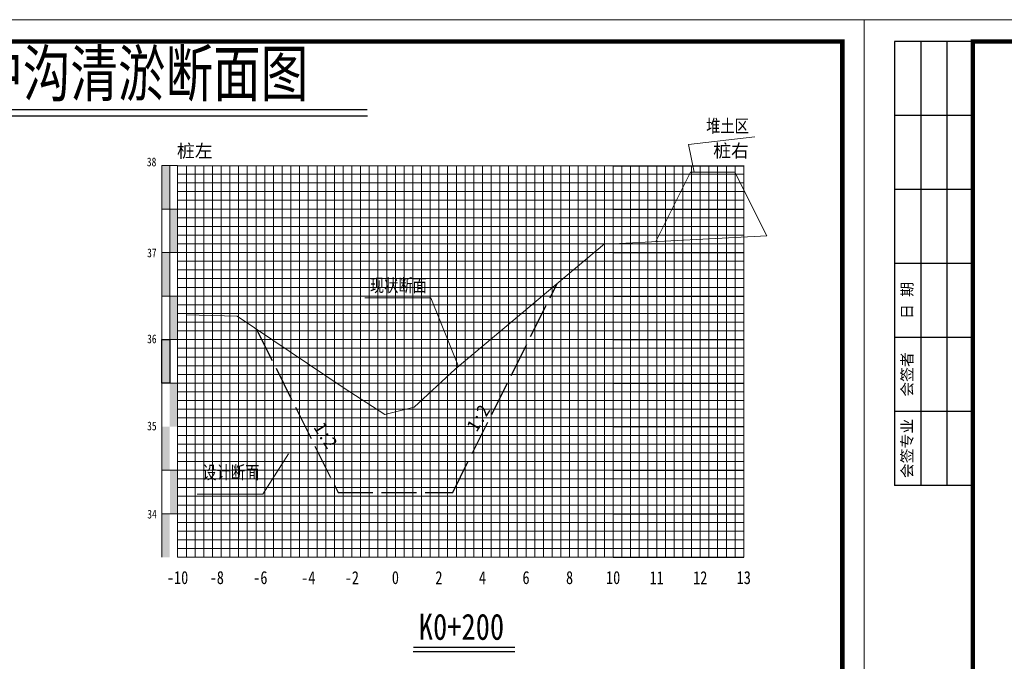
# Model space of a CAD drawing. Header units: millimetres. Extents: x -1851 to 142262423, y -629789 to 22327943.
# Tile 24 of 69: x 35787 to 36013, y 3871 to 4018. Entities that reach past the tile are written whole.
import ezdxf
from ezdxf.enums import TextEntityAlignment as Align

# ---------------------------------------------------------------- set-up
doc = ezdxf.new("R2010")
doc.units = ezdxf.units.MM
doc.linetypes.add('4415', pattern=[5, 4, -1])
for name, color, linetype, lineweight in [('2', 61, 'Continuous', 30), ('3', 8, 'Continuous', 5), ('dmx', 7, 'Continuous', 15)]:
    doc.layers.add(name, color=color, linetype=linetype, lineweight=lineweight)
doc.layers.add('DIMTEX', color=7, linetype='Continuous')
doc.layers.add('断面', color=7, linetype='Continuous')
doc.styles.add('STYLE2', font='txt', dxfattribs={"width": 0.8})
doc.styles.add('仿宋体', font='FangSong_GB2312.ttf', dxfattribs={"width": 0.8})
doc.styles.add('宋体', font='txt', dxfattribs={"height": 3.5})
doc.styles.add('等线体', font='simhei.ttf')

# ---------------------------------------------------------------- blocks, each defined once
blk = doc.blocks.new('tk')
at = {"lineweight": 0}
for p, q in [((6838.597780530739, 842.2295714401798), (6838.597780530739, 1139.229571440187)), ((6838.597780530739, 1139.229571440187), (7258.597780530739, 1139.229571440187)), ((7258.597780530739, 1139.229571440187), (7258.597780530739, 842.2295714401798))]:
    blk.add_line(p, q, dxfattribs=at)
for p, q in [((6863.597780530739, 1134.229571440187), (6845.597780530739, 1134.229571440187)), ((6845.597780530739, 1134.229571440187), (6845.597780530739, 1032.229571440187)), ((6851.597780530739, 1134.229571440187), (6851.597780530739, 1032.229571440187)), ((6857.597780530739, 1134.229571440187), (6857.597780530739, 1032.229571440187)), ((6863.597780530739, 1117.229571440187), (6845.597780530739, 1117.229571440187)), ((6863.597780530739, 1100.229571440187), (6845.597780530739, 1100.229571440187)), ((6863.597780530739, 1083.229571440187), (6845.597780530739, 1083.229571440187)), ((6863.597780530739, 1066.229571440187), (6845.597780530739, 1066.229571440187)), ((6863.597780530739, 1049.229571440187), (6845.597780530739, 1049.229571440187)), ((6863.597780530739, 1032.229571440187), (6845.597780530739, 1032.229571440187))]:
    blk.add_line(p, q)
at = {"lineweight": 0, "const_width": 1}
blk.add_lwpolyline([(6863.597780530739, 1134.229571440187), (7253.597780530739, 1134.229571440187), (7253.597780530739, 847.2295714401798), (6863.597780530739, 847.2295714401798)], close=True, dxfattribs=at)
at = {"char_height": 2.5, "attachment_point": 5, "rotation": 90, "style": '宋体'}
for s, insert in [('日 期', (6848.597780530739, 1074.729571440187)), ('会签者', (6848.597780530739, 1057.729571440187)), ('会签专业', (6848.597780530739, 1040.729571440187))]:
    blk.add_mtext(s, dxfattribs=dict(at, insert=insert))

msp = doc.modelspace()

# ---------------------------------------------------------------- hatches: boundary and pattern name
at = {"linetype": 'Continuous'}
for points in [[(35819.65106367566, 3984.593848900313), (35821.4510636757, 3984.593848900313), (35821.4510636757, 3974.593848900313), (35819.65106367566, 3974.593848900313)], [(35821.4510636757, 3974.593848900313), (35823.25106367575, 3974.593848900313), (35823.25106367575, 3964.593848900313), (35821.4510636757, 3964.593848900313)], [(35819.65106367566, 3964.593848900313), (35821.4510636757, 3964.593848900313), (35821.4510636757, 3954.593848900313), (35819.65106367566, 3954.593848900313)], [(35821.4510636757, 3954.593848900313), (35823.25106367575, 3954.593848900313), (35823.25106367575, 3944.593848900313), (35821.4510636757, 3944.593848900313)], [(35819.65106367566, 3944.593848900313), (35821.4510636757, 3944.593848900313), (35821.4510636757, 3934.593848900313), (35819.65106367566, 3934.593848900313)], [(35821.4510636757, 3934.593848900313), (35823.25106367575, 3934.593848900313), (35823.25106367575, 3924.593848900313), (35821.4510636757, 3924.593848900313)], [(35819.65106367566, 3924.593848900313), (35821.4510636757, 3924.593848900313), (35821.4510636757, 3914.593848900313), (35819.65106367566, 3914.593848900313)], [(35821.45742443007, 3914.618574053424), (35823.25742443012, 3914.618574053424), (35823.25742443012, 3904.618574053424), (35821.45742443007, 3904.618574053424)], [(35819.65106367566, 3904.589784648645), (35821.4510636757, 3904.589784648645), (35821.4510636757, 3894.589784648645), (35819.65106367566, 3894.589784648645)]]:
    msp.add_hatch(color=7, dxfattribs=at).paths.add_polyline_path(points)

# ---------------------------------------------------------------- linework, layer by layer
at = {"color": 1, "linetype": '4415', "lineweight": 30, "ltscale": 2}
for p, q in [((35886.41422864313, 3909.500227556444), (35910.40075536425, 3957.473280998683)), ((35841.36249881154, 3946.938850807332), (35860.08181043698, 3909.500227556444)), ((35860.08181043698, 3909.500227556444), (35886.41422864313, 3909.500227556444))]:
    msp.add_line(p, q, dxfattribs=at)
at = {"linetype": 'Continuous', "lineweight": 20, "flags": 128}
for points in [[(35941.87400687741, 3983.056604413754), (35940.59007674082, 3989.421511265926), (35955.79354045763, 3991.199455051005)], [(35887.75000336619, 3938.433479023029), (35881.40406549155, 3954.208509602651), (35866.25267580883, 3954.182197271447)], [(35848.68616910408, 3918.329074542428), (35842.84532138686, 3909.093924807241), (35827.69393170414, 3909.067612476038)]]:
    msp.add_lwpolyline(points, dxfattribs=at)
at = {"linetype": 'Continuous', "flags": 128}
msp.add_lwpolyline([(35819.65106367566, 3944.593848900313), (35821.4510636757, 3944.593848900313), (35821.4510636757, 3934.593848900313), (35819.65106367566, 3934.593848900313)], close=True, dxfattribs=at)
at = {"layer": '2', "color": 7, "lineweight": 15}
for points in [[(35823.25106367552, 3984.527748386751), (35923.25106367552, 3984.527748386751)], [(35833.25106367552, 3984.593848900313), (35833.25106367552, 3894.593848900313)], [(35843.25106367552, 3984.593848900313), (35843.25106367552, 3894.593848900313)], [(35853.25106367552, 3984.593848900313), (35853.25106367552, 3894.593848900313)], [(35863.25106367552, 3984.593848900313), (35863.25106367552, 3894.593848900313)], [(35883.25106367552, 3984.593848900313), (35883.25106367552, 3894.593848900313)], [(35893.25106367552, 3984.593848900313), (35893.25106367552, 3894.593848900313)], [(35903.25106367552, 3984.593848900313), (35903.25106367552, 3894.593848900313)], [(35913.25106367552, 3984.593848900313), (35913.25106367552, 3894.593848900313)], [(35923.25106367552, 3984.593848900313), (35923.25106367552, 3894.593848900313)], [(35933.25106367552, 3984.593848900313), (35933.25106367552, 3894.593848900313)], [(35943.25106367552, 3984.593848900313), (35943.25106367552, 3894.593848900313)], [(35953.25106367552, 3984.593848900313), (35953.25106367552, 3894.593848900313)], [(35823.25106367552, 3974.593848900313), (35923.25106367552, 3974.593848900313)], [(35823.25106367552, 3964.593848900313), (35923.25106367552, 3964.593848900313)], [(35823.25106367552, 3954.593848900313), (35923.25106367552, 3954.593848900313)], [(35823.25106367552, 3944.593848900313), (35923.25106367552, 3944.593848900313)], [(35823.25106367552, 3924.593848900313), (35923.25106367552, 3924.593848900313)], [(35823.25106367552, 3894.593848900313), (35923.25106367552, 3894.593848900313)]]:
    msp.add_lwpolyline(points, dxfattribs=at)
at = {"layer": '2', "color": 3, "lineweight": 15}
msp.add_lwpolyline([(35873.25106367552, 3984.593848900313), (35873.25106367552, 3894.593848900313)], dxfattribs=at)
at = {"layer": '2', "color": 7, "lineweight": 15, "flags": 128}
msp.add_lwpolyline([(35823.25106367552, 3934.593848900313), (35923.25106367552, 3934.593848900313)], dxfattribs=at)
at = {"layer": '2', "color": 0, "lineweight": 15}
for points in [[(35823.25106367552, 3914.593848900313), (35923.25106367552, 3914.593848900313)], [(35823.25106367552, 3904.593848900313), (35923.25106367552, 3904.593848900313)]]:
    msp.add_lwpolyline(points, dxfattribs=at)
at = {"layer": '3', "lineweight": 5}
for p, q in [((35923.25106367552, 3982.593848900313), (35943.25106367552, 3982.593848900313)), ((35943.25106367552, 3982.593848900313), (35953.25106367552, 3982.593848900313)), ((35923.25106367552, 3980.593848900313), (35943.25106367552, 3980.593848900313)), ((35943.25106367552, 3980.593848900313), (35953.25106367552, 3980.593848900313)), ((35923.25106367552, 3978.593848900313), (35943.25106367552, 3978.593848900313)), ((35943.25106367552, 3978.593848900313), (35953.25106367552, 3978.593848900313)), ((35923.25106367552, 3976.593848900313), (35943.25106367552, 3976.593848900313)), ((35943.25106367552, 3976.593848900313), (35953.25106367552, 3976.593848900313)), ((35923.25106367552, 3972.593848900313), (35943.25106367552, 3972.593848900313)), ((35943.25106367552, 3972.593848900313), (35953.25106367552, 3972.593848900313)), ((35923.25106367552, 3970.593848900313), (35943.25106367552, 3970.593848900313)), ((35943.25106367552, 3970.593848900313), (35953.25106367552, 3970.593848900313)), ((35923.25106367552, 3968.593848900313), (35943.25106367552, 3968.593848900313)), ((35943.25106367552, 3968.593848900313), (35953.25106367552, 3968.593848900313)), ((35923.25106367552, 3966.593848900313), (35943.25106367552, 3966.593848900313)), ((35943.25106367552, 3966.593848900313), (35953.25106367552, 3966.593848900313)), ((35923.25106367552, 3962.593848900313), (35943.25106367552, 3962.593848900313)), ((35943.25106367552, 3962.593848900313), (35953.25106367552, 3962.593848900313)), ((35923.25106367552, 3960.593848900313), (35943.25106367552, 3960.593848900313)), ((35943.25106367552, 3960.593848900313), (35953.25106367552, 3960.593848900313)), ((35923.25106367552, 3958.593848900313), (35943.25106367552, 3958.593848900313)), ((35943.25106367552, 3958.593848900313), (35953.25106367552, 3958.593848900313)), ((35923.25106367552, 3956.593848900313), (35943.25106367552, 3956.593848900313)), ((35943.25106367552, 3956.593848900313), (35953.25106367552, 3956.593848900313)), ((35923.25106367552, 3952.593848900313), (35943.25106367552, 3952.593848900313)), ((35943.25106367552, 3952.593848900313), (35953.25106367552, 3952.593848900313)), ((35923.25106367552, 3950.593848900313), (35943.25106367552, 3950.593848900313)), ((35943.25106367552, 3950.593848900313), (35953.25106367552, 3950.593848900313)), ((35923.25106367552, 3948.593848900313), (35943.25106367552, 3948.593848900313)), ((35943.25106367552, 3948.593848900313), (35953.25106367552, 3948.593848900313)), ((35923.25106367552, 3946.593848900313), (35943.25106367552, 3946.593848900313)), ((35943.25106367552, 3946.593848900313), (35953.25106367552, 3946.593848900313)), ((35923.25106367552, 3942.593848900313), (35943.25106367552, 3942.593848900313)), ((35943.25106367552, 3942.593848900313), (35953.25106367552, 3942.593848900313)), ((35923.25106367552, 3940.593848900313), (35943.25106367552, 3940.593848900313)), ((35943.25106367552, 3940.593848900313), (35953.25106367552, 3940.593848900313)), ((35923.25106367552, 3938.593848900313), (35943.25106367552, 3938.593848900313)), ((35923.25106367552, 3936.593848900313), (35943.25106367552, 3936.593848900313)), ((35943.25106367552, 3938.593848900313), (35953.25106367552, 3938.593848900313)), ((35943.25106367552, 3936.593848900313), (35953.25106367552, 3936.593848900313)), ((35923.25106367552, 3932.593848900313), (35943.25106367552, 3932.593848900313)), ((35943.25106367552, 3932.593848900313), (35953.25106367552, 3932.593848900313)), ((35923.25106367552, 3930.593848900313), (35943.25106367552, 3930.593848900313)), ((35943.25106367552, 3930.593848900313), (35953.25106367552, 3930.593848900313)), ((35923.25106367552, 3928.593848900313), (35943.25106367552, 3928.593848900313)), ((35943.25106367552, 3928.593848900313), (35953.25106367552, 3928.593848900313)), ((35923.25106367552, 3926.593848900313), (35943.25106367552, 3926.593848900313)), ((35943.25106367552, 3926.593848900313), (35953.25106367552, 3926.593848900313)), ((35923.25106367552, 3922.593848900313), (35943.25106367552, 3922.593848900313)), ((35923.25106367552, 3920.593848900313), (35943.25106367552, 3920.593848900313)), ((35943.25106367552, 3922.593848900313), (35953.25106367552, 3922.593848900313)), ((35943.25106367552, 3920.593848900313), (35953.25106367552, 3920.593848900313)), ((35923.25106367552, 3918.593848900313), (35943.25106367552, 3918.593848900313)), ((35943.25106367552, 3918.593848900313), (35953.25106367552, 3918.593848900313)), ((35923.25106367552, 3916.593848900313), (35943.25106367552, 3916.593848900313)), ((35943.25106367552, 3916.593848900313), (35953.25106367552, 3916.593848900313)), ((35923.25106367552, 3912.593848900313), (35943.25106367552, 3912.593848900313)), ((35943.25106367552, 3912.593848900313), (35953.25106367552, 3912.593848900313)), ((35923.25106367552, 3910.593848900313), (35943.25106367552, 3910.593848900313)), ((35943.25106367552, 3910.593848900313), (35953.25106367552, 3910.593848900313)), ((35923.25106367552, 3908.593848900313), (35943.25106367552, 3908.593848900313)), ((35943.25106367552, 3908.593848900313), (35953.25106367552, 3908.593848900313)), ((35923.25106367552, 3906.593848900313), (35943.25106367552, 3906.593848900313)), ((35943.25106367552, 3906.593848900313), (35953.25106367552, 3906.593848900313)), ((35923.25106367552, 3902.593848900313), (35943.25106367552, 3902.593848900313)), ((35943.25106367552, 3902.593848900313), (35953.25106367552, 3902.593848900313)), ((35923.25106367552, 3900.593848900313), (35943.25106367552, 3900.593848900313)), ((35943.25106367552, 3900.593848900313), (35953.25106367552, 3900.593848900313)), ((35923.25106367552, 3898.593848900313), (35943.25106367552, 3898.593848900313)), ((35943.25106367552, 3898.593848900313), (35953.25106367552, 3898.593848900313)), ((35923.25106367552, 3896.593848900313), (35943.25106367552, 3896.593848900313)), ((35943.25106367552, 3896.593848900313), (35953.25106367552, 3896.593848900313))]:
    msp.add_line(p, q, dxfattribs=at)
for points in [[(35825.25106367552, 3984.593848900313), (35825.25106367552, 3894.593848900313)], [(35827.25106367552, 3984.593848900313), (35827.25106367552, 3894.593848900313)], [(35829.25106367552, 3984.593848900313), (35829.25106367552, 3894.593848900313)], [(35831.25106367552, 3984.593848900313), (35831.25106367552, 3894.593848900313)], [(35835.25106367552, 3984.593848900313), (35835.25106367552, 3894.593848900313)], [(35837.25106367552, 3984.593848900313), (35837.25106367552, 3894.593848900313)], [(35839.25106367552, 3984.593848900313), (35839.25106367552, 3894.593848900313)], [(35841.25106367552, 3984.593848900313), (35841.25106367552, 3894.593848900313)], [(35845.25106367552, 3984.593848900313), (35845.25106367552, 3894.593848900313)], [(35847.25106367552, 3984.593848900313), (35847.25106367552, 3894.593848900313)], [(35849.25106367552, 3984.593848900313), (35849.25106367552, 3894.593848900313)], [(35851.25106367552, 3984.593848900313), (35851.25106367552, 3894.593848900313)], [(35855.25106367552, 3984.593848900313), (35855.25106367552, 3894.593848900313)], [(35857.25106367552, 3984.593848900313), (35857.25106367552, 3894.593848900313)], [(35859.25106367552, 3984.593848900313), (35859.25106367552, 3894.593848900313)], [(35861.25106367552, 3984.593848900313), (35861.25106367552, 3894.593848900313)], [(35865.25106367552, 3984.593848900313), (35865.25106367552, 3894.593848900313)], [(35867.25106367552, 3984.593848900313), (35867.25106367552, 3894.593848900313)], [(35869.25106367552, 3984.593848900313), (35869.25106367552, 3894.593848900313)], [(35871.25106367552, 3984.593848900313), (35871.25106367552, 3894.593848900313)], [(35875.25106367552, 3984.593848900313), (35875.25106367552, 3894.593848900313)], [(35877.25106367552, 3984.593848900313), (35877.25106367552, 3894.593848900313)], [(35879.25106367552, 3984.593848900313), (35879.25106367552, 3894.593848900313)], [(35881.25106367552, 3984.593848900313), (35881.25106367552, 3894.593848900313)], [(35885.25106367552, 3984.593848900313), (35885.25106367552, 3894.593848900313)], [(35887.25106367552, 3984.593848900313), (35887.25106367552, 3894.593848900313)], [(35889.25106367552, 3984.593848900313), (35889.25106367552, 3894.593848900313)], [(35891.25106367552, 3984.593848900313), (35891.25106367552, 3894.593848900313)], [(35895.25106367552, 3984.593848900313), (35895.25106367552, 3894.593848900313)], [(35897.25106367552, 3984.593848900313), (35897.25106367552, 3894.593848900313)], [(35899.25106367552, 3984.593848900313), (35899.25106367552, 3894.593848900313)], [(35901.25106367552, 3984.593848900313), (35901.25106367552, 3894.593848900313)], [(35905.25106367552, 3984.593848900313), (35905.25106367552, 3894.593848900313)], [(35907.25106367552, 3984.593848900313), (35907.25106367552, 3894.593848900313)], [(35909.25106367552, 3984.593848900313), (35909.25106367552, 3894.593848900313)], [(35911.25106367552, 3984.593848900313), (35911.25106367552, 3894.593848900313)], [(35915.25106367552, 3984.593848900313), (35915.25106367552, 3894.593848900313)], [(35917.25106367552, 3984.593848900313), (35917.25106367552, 3894.593848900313)], [(35919.25106367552, 3984.593848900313), (35919.25106367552, 3894.593848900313)], [(35921.25106367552, 3984.593848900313), (35921.25106367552, 3894.593848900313)], [(35925.25106367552, 3984.593848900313), (35925.25106367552, 3894.593848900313)], [(35927.25106367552, 3984.593848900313), (35927.25106367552, 3894.593848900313)], [(35929.25106367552, 3984.593848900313), (35929.25106367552, 3894.593848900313)], [(35931.25106367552, 3984.593848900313), (35931.25106367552, 3894.593848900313)], [(35935.25106367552, 3984.593848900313), (35935.25106367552, 3894.593848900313)], [(35937.25106367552, 3984.593848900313), (35937.25106367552, 3894.593848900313)], [(35939.25106367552, 3984.593848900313), (35939.25106367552, 3894.593848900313)], [(35941.25106367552, 3984.593848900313), (35941.25106367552, 3894.593848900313)], [(35945.25106367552, 3984.593848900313), (35945.25106367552, 3894.593848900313)], [(35947.25106367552, 3984.593848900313), (35947.25106367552, 3894.593848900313)], [(35949.25106367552, 3984.593848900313), (35949.25106367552, 3894.593848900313)], [(35951.25106367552, 3984.593848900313), (35951.25106367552, 3894.593848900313)], [(35823.25106367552, 3982.593848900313), (35923.25106367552, 3982.593848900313)], [(35823.25106367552, 3980.593848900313), (35923.25106367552, 3980.593848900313)], [(35823.25106367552, 3978.593848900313), (35923.25106367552, 3978.593848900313)], [(35823.25106367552, 3976.593848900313), (35923.25106367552, 3976.593848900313)], [(35823.25106367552, 3972.593848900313), (35923.25106367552, 3972.593848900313)], [(35823.25106367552, 3970.593848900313), (35923.25106367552, 3970.593848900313)], [(35823.25106367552, 3968.593848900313), (35923.25106367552, 3968.593848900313)], [(35823.25106367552, 3966.593848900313), (35923.25106367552, 3966.593848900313)], [(35823.25106367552, 3962.593848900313), (35923.25106367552, 3962.593848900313)], [(35823.25106367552, 3960.593848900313), (35923.25106367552, 3960.593848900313)], [(35823.25106367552, 3958.593848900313), (35923.25106367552, 3958.593848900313)], [(35823.25106367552, 3956.593848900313), (35923.25106367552, 3956.593848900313)], [(35823.25106367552, 3952.593848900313), (35923.25106367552, 3952.593848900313)], [(35823.25106367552, 3950.593848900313), (35923.25106367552, 3950.593848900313)], [(35823.25106367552, 3948.593848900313), (35923.25106367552, 3948.593848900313)], [(35823.25106367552, 3946.593848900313), (35923.25106367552, 3946.593848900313)], [(35823.25106367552, 3942.593848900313), (35923.25106367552, 3942.593848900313)], [(35823.25106367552, 3940.593848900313), (35923.25106367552, 3940.593848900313)], [(35823.25106367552, 3938.593848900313), (35923.25106367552, 3938.593848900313)], [(35823.25106367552, 3936.593848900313), (35923.25106367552, 3936.593848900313)], [(35823.25106367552, 3932.593848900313), (35923.25106367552, 3932.593848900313)], [(35823.25106367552, 3930.593848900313), (35923.25106367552, 3930.593848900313)], [(35823.25106367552, 3928.593848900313), (35923.25106367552, 3928.593848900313)], [(35823.25106367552, 3926.593848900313), (35923.25106367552, 3926.593848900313)], [(35823.25106367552, 3922.593848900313), (35923.25106367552, 3922.593848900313)], [(35823.25106367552, 3920.593848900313), (35923.25106367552, 3920.593848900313)], [(35823.25106367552, 3918.593848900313), (35923.25106367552, 3918.593848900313)], [(35823.25106367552, 3916.593848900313), (35923.25106367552, 3916.593848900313)], [(35823.25106367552, 3912.593848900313), (35923.25106367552, 3912.593848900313)], [(35823.25106367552, 3910.593848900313), (35923.25106367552, 3910.593848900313)], [(35823.25106367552, 3908.593848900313), (35923.25106367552, 3908.593848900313)], [(35823.25106367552, 3906.593848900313), (35923.25106367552, 3906.593848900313)], [(35823.25106367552, 3902.593848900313), (35923.25106367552, 3902.593848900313)], [(35823.25106367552, 3900.593848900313), (35923.25106367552, 3900.593848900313)], [(35823.25106367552, 3898.593848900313), (35923.25106367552, 3898.593848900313)], [(35823.25106367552, 3896.593848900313), (35923.25106367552, 3896.593848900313)]]:
    msp.add_lwpolyline(points, dxfattribs=at)
at = {"layer": '3', "color": 0, "lineweight": 5}
for points in [[(35819.65106367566, 3914.593848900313), (35923.25106367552, 3914.593848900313)], [(35819.65106367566, 3904.593848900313), (35923.25106367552, 3904.593848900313)]]:
    msp.add_lwpolyline(points, dxfattribs=at)
at = {"layer": 'DIMTEX', "color": 0, "linetype": 'Continuous'}
for p, q in [((35741.8572030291, 3997.453932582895), (35866.74704731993, 3997.453932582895)), ((35741.89326234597, 3995.967157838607), (35866.87091993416, 3995.967157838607)), ((35877.38119944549, 3873.901518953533), (35900.70579292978, 3873.901518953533)), ((35877.36070765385, 3872.9391246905), (35900.70579292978, 3872.9391246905))]:
    msp.add_line(p, q, dxfattribs=at)
at = {"layer": 'dmx', "linetype": 'Continuous', "lineweight": 15}
for p, q in [((35941.0325289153, 3983.056604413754), (35933.06028295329, 3967.109301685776)), ((35941.0325289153, 3983.056604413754), (35951.22337832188, 3983.056604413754)), ((35951.22337832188, 3983.056604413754), (35958.52789629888, 3968.447568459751)), ((35923.25106367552, 3966.593848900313), (35958.52789629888, 3968.447568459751))]:
    msp.add_line(p, q, dxfattribs=at)
at = {"layer": 'dmx', "linetype": 'Continuous', "lineweight": 15, "flags": 128}
for points in [[(35921.25106367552, 3966.593848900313), (35886.96844152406, 3937.776512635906), (35877.59230680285, 3929.036327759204), (35870.86082076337, 3927.409442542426), (35861.25106367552, 3933.593848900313), (35836.89119576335, 3949.939044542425)], [(35923.25106367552, 3966.593848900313), (35921.25106367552, 3966.593848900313)], [(35836.89119576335, 3949.939044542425), (35825.25106367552, 3950.320269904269)]]:
    msp.add_lwpolyline(points, dxfattribs=at)
at = {"layer": '断面'}
for p, q in [((35923.25106367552, 3984.527748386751), (35943.25106367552, 3984.527748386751)), ((35943.25106367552, 3984.527748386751), (35953.25106367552, 3984.527748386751)), ((35923.25106367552, 3974.593848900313), (35943.25106367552, 3974.593848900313)), ((35943.25106367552, 3974.593848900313), (35953.25106367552, 3974.593848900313)), ((35923.25106367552, 3964.593848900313), (35943.25106367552, 3964.593848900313)), ((35943.25106367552, 3964.593848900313), (35953.25106367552, 3964.593848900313)), ((35923.25106367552, 3954.593848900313), (35943.25106367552, 3954.593848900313)), ((35943.25106367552, 3954.593848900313), (35953.25106367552, 3954.593848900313)), ((35923.25106367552, 3944.593848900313), (35943.25106367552, 3944.593848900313)), ((35943.25106367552, 3944.593848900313), (35953.25106367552, 3944.593848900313)), ((35923.25106367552, 3934.593848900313), (35943.25106367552, 3934.593848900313)), ((35943.25106367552, 3934.593848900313), (35953.25106367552, 3934.593848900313)), ((35923.25106367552, 3924.593848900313), (35943.25106367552, 3924.593848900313)), ((35943.25106367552, 3924.593848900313), (35953.25106367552, 3924.593848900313)), ((35923.25106367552, 3914.593848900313), (35943.25106367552, 3914.593848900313)), ((35943.25106367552, 3914.593848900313), (35953.25106367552, 3914.593848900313)), ((35923.25106367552, 3904.593848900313), (35943.25106367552, 3904.593848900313)), ((35943.25106367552, 3904.593848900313), (35953.25106367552, 3904.593848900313)), ((35923.25106367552, 3894.593848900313), (35943.25106367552, 3894.593848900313)), ((35943.25106367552, 3894.593848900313), (35953.25106367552, 3894.593848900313))]:
    msp.add_line(p, q, dxfattribs=at)
at = {"layer": '断面', "color": 3, "lineweight": 15}
for points in [[(35823.25106367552, 3984.593848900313), (35819.65106367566, 3984.593848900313)], [(35819.65106367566, 3984.593848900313), (35819.65106367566, 3894.593848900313)], [(35821.4510636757, 3984.593848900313), (35821.4510636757, 3934.593848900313)], [(35823.25106367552, 3984.593848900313), (35823.25106367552, 3894.593848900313)], [(35823.25106367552, 3974.593848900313), (35819.65106367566, 3974.593848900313)], [(35823.25106367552, 3964.593848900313), (35819.65106367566, 3964.593848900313)], [(35823.25106367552, 3954.593848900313), (35819.65106367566, 3954.593848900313)], [(35823.25106367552, 3944.593848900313), (35819.65106367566, 3944.593848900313)], [(35819.65106367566, 3934.593848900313), (35823.25106367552, 3934.593848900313)]]:
    msp.add_lwpolyline(points, dxfattribs=at)
at = {"layer": '断面', "color": 7, "lineweight": 15}
msp.add_lwpolyline([(35823.25106367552, 3934.593848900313), (35923.25106367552, 3934.593848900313)], dxfattribs=at)

# ---------------------------------------------------------------- block references
at = {"layer": '断面'}
for p in [(28722.28328314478, 2878.858353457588), (29142.28328314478, 2878.858353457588)]:
    msp.add_blockref('tk', p, dxfattribs=at)

# ---------------------------------------------------------------- texts
at = {"style": '等线体'}
for s, p in [('桩左', (35823.07784437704, 3986.429298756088)), ('桩右', (35946.23379227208, 3986.483027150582))]:
    msp.add_text(s, height=3, dxfattribs=at).set_placement(p)
at = {"linetype": 'Continuous', "char_height": 3, "attachment_point": 1, "style": '仿宋体'}
for s, insert, width in [('堆土区', (35944.60769620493, 3995.169933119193), 18.82471715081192), ('现状断面', (35867.3915302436, 3958.557147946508), 37.93252298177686), ('设计断面', (35828.91797663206, 3915.582992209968), 37.93252298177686)]:
    msp.add_mtext(s, dxfattribs=dict(at, insert=insert, width=width))
at = {"layer": 'DIMTEX', "color": 0, "linetype": 'Continuous', "style": 'STYLE2', "width": 0.8}
for s, height, p in [('李台庄中沟清淤断面图', 10.5, (35744.03806631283, 4000.473792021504)), ('K0+200', 6, (35878.6274070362, 3875.627152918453))]:
    msp.add_text(s, height=height, dxfattribs=at).set_placement(p)
at = {"layer": '断面', "color": 7, "style": '等线体', "width": 0.8}
for s, p in [('38', (35816.17996517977, 3983.808106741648)), ('37', (35816.240093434, 3962.913323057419)), ('36', (35816.240093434, 3943.156919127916)), ('35', (35816.240093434, 3923.156919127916)), ('34', (35816.27513335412, 3902.896493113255))]:
    msp.add_text(s, height=2, dxfattribs=at).set_placement(p, align=Align.BOTTOM_LEFT)
at = {"layer": '断面', "color": 7, "style": '仿宋体'}
for rotation, p in [(58.01497088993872, (35892.29305487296, 3926.593848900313)), (301.9850291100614, (35857.25106367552, 3922.593848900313))]:
    msp.add_text('1:2', height=3, rotation=rotation, dxfattribs=at).set_placement(p, align=Align.MIDDLE)
at = {"layer": '断面', "color": 7, "style": '等线体', "width": 0.8}
for s, p in [('-10', (35823.23517429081, 3889.901043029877)), ('-8', (35832.24096008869, 3889.901043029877)), ('-6', (35842.24096008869, 3889.901043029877)), ('-4', (35853.25106367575, 3889.901043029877)), ('-2', (35863.25106367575, 3889.901043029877)), ('0', (35873.25106367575, 3889.901043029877)), ('2', (35883.25106367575, 3889.901043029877)), ('4', (35893.25106367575, 3889.901043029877)), ('6', (35903.25106367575, 3889.901043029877)), ('8', (35913.25106367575, 3889.901043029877)), ('10', (35923.25106367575, 3889.901043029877)), ('11', (35933.25106367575, 3889.901043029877)), ('12', (35943.25106367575, 3889.901043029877)), ('13', (35953.25106367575, 3889.901043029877))]:
    msp.add_text(s, height=3, dxfattribs=at).set_placement(p, align=Align.MIDDLE)

doc.saveas('drawing.dxf')
